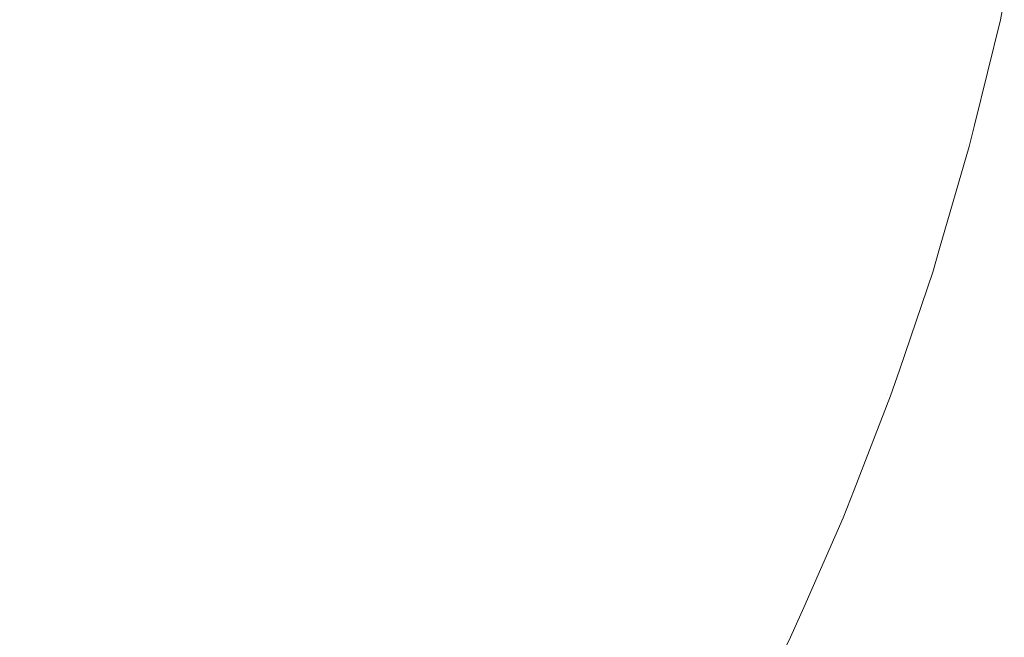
# Model space of a CAD drawing. Header units: centimetres. Extents: x -25.9 to 27.4, y -21.7 to -19.9.
# Tile 177 of 202: x 27.3774 to 27.4103, y -21.6023 to -21.5816. Entities that reach past the tile are written whole.
import ezdxf

# ---------------------------------------------------------------- set-up
doc = ezdxf.new("R2010")
doc.units = ezdxf.units.CM
doc.header["$LTSCALE"] = 2.54
doc.layers.add('Lucido design-1', color=7, linetype='Continuous')

# ---------------------------------------------------------------- blocks, each defined once
blk = doc.blocks.new('Gruppo-5-1')
at = {"color": 7, "linetype": 'Continuous', "lineweight": 9}
for points, invisible_edges in [([(27.394225, -21.578114, 875.666648), (27.393357, -21.581661, 875.666648), (27.391125, -21.581062, 875.663268), (27.391969, -21.577614, 875.663268)], 15), ([(27.392242, -21.577674, 876.379106), (27.391395, -21.581135, 876.379106), (27.393667, -21.581744, 876.375625), (27.394538, -21.578183, 876.375625)], 15), ([(27.38093, -21.578331, 876.39198), (27.380066, -21.581297, 876.39198), (27.382845, -21.582174, 876.38893), (27.383745, -21.579085, 876.38893)], 15), ([(27.383669, -21.579065, 875.65375), (27.382769, -21.58215, 875.65375), (27.38008, -21.581302, 875.650802), (27.380945, -21.578335, 875.650802)], 15), ([(27.396346, -21.578584, 875.670122), (27.395455, -21.582223, 875.670122), (27.393357, -21.581661, 875.666648), (27.394225, -21.578114, 875.666648)], 15), ([(27.394538, -21.578183, 876.375625), (27.393667, -21.581744, 876.375625), (27.395794, -21.582313, 876.372053), (27.396688, -21.57866, 876.372053)], 15), ([(27.398327, -21.579023, 875.673687), (27.397416, -21.582748, 875.673687), (27.395455, -21.582223, 875.670122), (27.396346, -21.578584, 875.670122)], 15), ([(27.396688, -21.57866, 876.372053), (27.395794, -21.582313, 876.372053), (27.397772, -21.582844, 876.368395), (27.398687, -21.579103, 876.368395)], 15), ([(27.386276, -21.579763, 875.656814), (27.385344, -21.582962, 875.656814), (27.382769, -21.58215, 875.65375), (27.383669, -21.579065, 875.65375)], 15), ([(27.400167, -21.579431, 875.677334), (27.399236, -21.583236, 875.677334), (27.397416, -21.582748, 875.673687), (27.398327, -21.579023, 875.673687)], 15), ([(27.383745, -21.579085, 876.38893), (27.382845, -21.582174, 876.38893), (27.385496, -21.58301, 876.385764), (27.38643, -21.579804, 876.385764)], 15), ([(27.398687, -21.579103, 876.368395), (27.397772, -21.582844, 876.368395), (27.399599, -21.583333, 876.364658), (27.400534, -21.579512, 876.364658)], 15), ([(27.401859, -21.579806, 875.68106), (27.40091, -21.583684, 875.68106), (27.399236, -21.583236, 875.677334), (27.400167, -21.579431, 875.677334)], 15), ([(27.400534, -21.579512, 876.364658), (27.399599, -21.583333, 876.364658), (27.401271, -21.583781, 876.360848), (27.402224, -21.579887, 876.360848)], 15), ([(27.388763, -21.58043, 875.659988), (27.3878, -21.583736, 875.659988), (27.385344, -21.582962, 875.656814), (27.386276, -21.579763, 875.656814)], 15), ([(27.38643, -21.579804, 876.385764), (27.385496, -21.58301, 876.385764), (27.388015, -21.583804, 876.382487), (27.388982, -21.580488, 876.382487)], 15), ([(27.403402, -21.580148, 875.684856), (27.402437, -21.584094, 875.684856), (27.40091, -21.583684, 875.68106), (27.401859, -21.579806, 875.68106)], 15), ([(27.402224, -21.579887, 876.360848), (27.401271, -21.583781, 876.360848), (27.402787, -21.584187, 876.356974), (27.403756, -21.580227, 876.356974)], 15), ([(27.377163, -21.580382, 876.394906), (27.376213, -21.583183, 876.394906), (27.379072, -21.584224, 876.39198), (27.380066, -21.581297, 876.39198)], 15), ([(27.404793, -21.580457, 875.688718), (27.403813, -21.584462, 875.688718), (27.402437, -21.584094, 875.684856), (27.403402, -21.580148, 875.684856)], 15), ([(27.403756, -21.580227, 876.356974), (27.402787, -21.584187, 876.356974), (27.404144, -21.584551, 876.35304), (27.405127, -21.580531, 876.35304)], 15), ([(27.38008, -21.581302, 875.650802), (27.379087, -21.584229, 875.650802), (27.376329, -21.583225, 875.647975), (27.377281, -21.58042, 875.647975)], 15), ([(27.391125, -21.581062, 875.663268), (27.390131, -21.584471, 875.663268), (27.3878, -21.583736, 875.659988), (27.388763, -21.58043, 875.659988)], 15), ([(27.388982, -21.580488, 876.382487), (27.388015, -21.583804, 876.382487), (27.390398, -21.584555, 876.379106), (27.391395, -21.581135, 876.379106)], 15), ([(27.406028, -21.580731, 875.692639), (27.405035, -21.58479, 875.692639), (27.403813, -21.584462, 875.688718), (27.404793, -21.580457, 875.688718)], 15), ([(27.405127, -21.580531, 876.35304), (27.404144, -21.584551, 876.35304), (27.40534, -21.584871, 876.349055), (27.406336, -21.580799, 876.349055)], 15), ([(27.407106, -21.580969, 875.696612), (27.406101, -21.585075, 875.696612), (27.405035, -21.58479, 875.692639), (27.406028, -21.580731, 875.692639)], 15), ([(27.406336, -21.580799, 876.349055), (27.40534, -21.584871, 876.349055), (27.406373, -21.585148, 876.345025), (27.407381, -21.58103, 876.345025)], 15), ([(27.408023, -21.581173, 875.70063), (27.407008, -21.585318, 875.70063), (27.406101, -21.585075, 875.696612), (27.407106, -21.580969, 875.696612)], 15), ([(27.407381, -21.58103, 876.345025), (27.406373, -21.585148, 876.345025), (27.407243, -21.585381, 876.340958), (27.40826, -21.581225, 876.340958)], 15), ([(27.410148, -21.581644, 875.721383), (27.410279, -21.580986, 875.721383), (27.410279, -21.580986, 876.321383), (27.410148, -21.581644, 876.321383)], 10), ([(27.380066, -21.581297, 876.39198), (27.379072, -21.584224, 876.39198), (27.381811, -21.58522, 876.38893), (27.382845, -21.582174, 876.38893)], 15), ([(27.382769, -21.58215, 875.65375), (27.381736, -21.585193, 875.65375), (27.379087, -21.584229, 875.650802), (27.38008, -21.581302, 875.650802)], 15), ([(27.393357, -21.581661, 875.666648), (27.392335, -21.585166, 875.666648), (27.390131, -21.584471, 875.663268), (27.391125, -21.581062, 875.663268)], 15), ([(27.391395, -21.581135, 876.379106), (27.390398, -21.584555, 876.379106), (27.392641, -21.585263, 876.375625), (27.393667, -21.581744, 876.375625)], 15), ([(27.408778, -21.58134, 875.704687), (27.407756, -21.585519, 875.704687), (27.407008, -21.585318, 875.70063), (27.408023, -21.581173, 875.70063)], 15), ([(27.40826, -21.581225, 876.340958), (27.407243, -21.585381, 876.340958), (27.407947, -21.58557, 876.336861), (27.408972, -21.581383, 876.336861)], 15), ([(27.409369, -21.581471, 875.708777), (27.408341, -21.585675, 875.708777), (27.407756, -21.585519, 875.704687), (27.408778, -21.58134, 875.704687)], 15), ([(27.395455, -21.582223, 875.670122), (27.394407, -21.585819, 875.670122), (27.392335, -21.585166, 875.666648), (27.393357, -21.581661, 875.666648)], 15), ([(27.408972, -21.581383, 876.336861), (27.407947, -21.58557, 876.336861), (27.408486, -21.585714, 876.33274), (27.409517, -21.581504, 876.33274)], 15), ([(27.409796, -21.581566, 875.712891), (27.408762, -21.585788, 875.712891), (27.408341, -21.585675, 875.708777), (27.409369, -21.581471, 875.708777)], 15), ([(27.409517, -21.581504, 876.33274), (27.408486, -21.585714, 876.33274), (27.408859, -21.585814, 876.328604), (27.409894, -21.581587, 876.328604)], 15), ([(27.410056, -21.581623, 875.717024), (27.40902, -21.585857, 875.717024), (27.408762, -21.585788, 875.712891), (27.409796, -21.581566, 875.712891)], 15), ([(27.409894, -21.581587, 876.328604), (27.408859, -21.585814, 876.328604), (27.409066, -21.58587, 876.324458), (27.410102, -21.581634, 876.324458)], 15), ([(27.40902, -21.585857, 875.717024), (27.410056, -21.581623, 875.717024), (27.410148, -21.581644, 875.721383), (27.409288, -21.585161, 875.721383)], 11), ([(27.409288, -21.585161, 876.321383), (27.410148, -21.581644, 876.321383), (27.410102, -21.581634, 876.324458), (27.409066, -21.58587, 876.324458)], 14), ([(27.410148, -21.581644, 876.321383), (27.409288, -21.585161, 876.321383), (27.409288, -21.585161, 875.721383), (27.410148, -21.581644, 875.721383)], 10), ([(27.393667, -21.581744, 876.375625), (27.392641, -21.585263, 876.375625), (27.394741, -21.585925, 876.372053), (27.395794, -21.582313, 876.372053)], 15), ([(27.385344, -21.582962, 875.656814), (27.384273, -21.586116, 875.656814), (27.381736, -21.585193, 875.65375), (27.382769, -21.58215, 875.65375)], 15), ([(27.382845, -21.582174, 876.38893), (27.381811, -21.58522, 876.38893), (27.384423, -21.586171, 876.385764), (27.385496, -21.58301, 876.385764)], 15), ([(27.397416, -21.582748, 875.673687), (27.396343, -21.58643, 875.673687), (27.394407, -21.585819, 875.670122), (27.395455, -21.582223, 875.670122)], 15), ([(27.395794, -21.582313, 876.372053), (27.394741, -21.585925, 876.372053), (27.396694, -21.58654, 876.368395), (27.397772, -21.582844, 876.368395)], 15), ([(27.3878, -21.583736, 875.659988), (27.386693, -21.586997, 875.659988), (27.384273, -21.586116, 875.656814), (27.385344, -21.582962, 875.656814)], 15), ([(27.385496, -21.58301, 876.385764), (27.384423, -21.586171, 876.385764), (27.386905, -21.587074, 876.382487), (27.388015, -21.583804, 876.382487)], 15), ([(27.399236, -21.583236, 875.677334), (27.398139, -21.586996, 875.677334), (27.396343, -21.58643, 875.673687), (27.397416, -21.582748, 875.673687)], 15), ([(27.397772, -21.582844, 876.368395), (27.396694, -21.58654, 876.368395), (27.398498, -21.587109, 876.364658), (27.399599, -21.583333, 876.364658)], 15), ([(27.376213, -21.583183, 876.394906), (27.375141, -21.585939, 876.394906), (27.377953, -21.587104, 876.39198), (27.379072, -21.584224, 876.39198)], 15), ([(27.379087, -21.584229, 875.650802), (27.377967, -21.587109, 875.650802), (27.375255, -21.585986, 875.647975), (27.376329, -21.583225, 875.647975)], 15), ([(27.40091, -21.583684, 875.68106), (27.399793, -21.587517, 875.68106), (27.398139, -21.586996, 875.677334), (27.399236, -21.583236, 875.677334)], 15), ([(27.399599, -21.583333, 876.364658), (27.398498, -21.587109, 876.364658), (27.400149, -21.58763, 876.360848), (27.401271, -21.583781, 876.360848)], 15), ([(27.390131, -21.584471, 875.663268), (27.38899, -21.587833, 875.663268), (27.386693, -21.586997, 875.659988), (27.3878, -21.583736, 875.659988)], 15), ([(27.388015, -21.583804, 876.382487), (27.386905, -21.587074, 876.382487), (27.389253, -21.587929, 876.379106), (27.390398, -21.584555, 876.379106)], 15), ([(27.402437, -21.584094, 875.684856), (27.4013, -21.587993, 875.684856), (27.399793, -21.587517, 875.68106), (27.40091, -21.583684, 875.68106)], 15), ([(27.401271, -21.583781, 876.360848), (27.400149, -21.58763, 876.360848), (27.401646, -21.588102, 876.356974), (27.402787, -21.584187, 876.356974)], 15), ([(27.379072, -21.584224, 876.39198), (27.377953, -21.587104, 876.39198), (27.380645, -21.588219, 876.38893), (27.381811, -21.58522, 876.38893)], 15), ([(27.381736, -21.585193, 875.65375), (27.380572, -21.588188, 875.65375), (27.377967, -21.587109, 875.650802), (27.379087, -21.584229, 875.650802)], 15), ([(27.403813, -21.584462, 875.688718), (27.402659, -21.588421, 875.688718), (27.4013, -21.587993, 875.684856), (27.402437, -21.584094, 875.684856)], 15), ([(27.402787, -21.584187, 876.356974), (27.401646, -21.588102, 876.356974), (27.402986, -21.588524, 876.35304), (27.404144, -21.584551, 876.35304)], 15), ([(27.392335, -21.585166, 875.666648), (27.391161, -21.588624, 875.666648), (27.38899, -21.587833, 875.663268), (27.390131, -21.584471, 875.663268)], 15), ([(27.390398, -21.584555, 876.379106), (27.389253, -21.587929, 876.379106), (27.391463, -21.588733, 876.375625), (27.392641, -21.585263, 876.375625)], 15), ([(27.405035, -21.58479, 875.692639), (27.403866, -21.588802, 875.692639), (27.402659, -21.588421, 875.688718), (27.403813, -21.584462, 875.688718)], 15), ([(27.404144, -21.584551, 876.35304), (27.402986, -21.588524, 876.35304), (27.404166, -21.588896, 876.349055), (27.40534, -21.584871, 876.349055)], 15), ([(27.406101, -21.585075, 875.696612), (27.404918, -21.589133, 875.696612), (27.403866, -21.588802, 875.692639), (27.405035, -21.58479, 875.692639)], 15), ([(27.40534, -21.584871, 876.349055), (27.404166, -21.588896, 876.349055), (27.405187, -21.589218, 876.345025), (27.406373, -21.585148, 876.345025)], 15), ([(27.384273, -21.586116, 875.656814), (27.383066, -21.589221, 875.656814), (27.380572, -21.588188, 875.65375), (27.381736, -21.585193, 875.65375)], 15), ([(27.381811, -21.58522, 876.38893), (27.380645, -21.588219, 876.38893), (27.383213, -21.589282, 876.385764), (27.384423, -21.586171, 876.385764)], 15), ([(27.394407, -21.585819, 875.670122), (27.393203, -21.589367, 875.670122), (27.391161, -21.588624, 875.666648), (27.392335, -21.585166, 875.666648)], 15), ([(27.392641, -21.585263, 876.375625), (27.391463, -21.588733, 876.375625), (27.393532, -21.589486, 876.372053), (27.394741, -21.585925, 876.372053)], 15), ([(27.407008, -21.585318, 875.70063), (27.405814, -21.589416, 875.70063), (27.404918, -21.589133, 875.696612), (27.406101, -21.585075, 875.696612)], 15), ([(27.406373, -21.585148, 876.345025), (27.405187, -21.589218, 876.345025), (27.406045, -21.589489, 876.340958), (27.407243, -21.585381, 876.340958)], 15), ([(27.409288, -21.585161, 875.721383), (27.409111, -21.585882, 875.721383), (27.40902, -21.585857, 875.717024)], 10), ([(27.409066, -21.58587, 876.324458), (27.409111, -21.585882, 876.321383), (27.409288, -21.585161, 876.321383)], 9), ([(27.409111, -21.585882, 875.721383), (27.409288, -21.585161, 875.721383), (27.409288, -21.585161, 876.321383), (27.409111, -21.585882, 876.321383)], 10), ([(27.407756, -21.585519, 875.704687), (27.406552, -21.589648, 875.704687), (27.405814, -21.589416, 875.70063), (27.407008, -21.585318, 875.70063)], 15), ([(27.407243, -21.585381, 876.340958), (27.406045, -21.589489, 876.340958), (27.406741, -21.589708, 876.336861), (27.407947, -21.58557, 876.336861)], 15), ([(27.408341, -21.585675, 875.708777), (27.40713, -21.589831, 875.708777), (27.406552, -21.589648, 875.704687), (27.407756, -21.585519, 875.704687)], 15), ([(27.407947, -21.58557, 876.336861), (27.406741, -21.589708, 876.336861), (27.407273, -21.589876, 876.33274), (27.408486, -21.585714, 876.33274)], 15), ([(27.375141, -21.585939, 876.394906), (27.37395, -21.588646, 876.394906), (27.376708, -21.589932, 876.39198), (27.377953, -21.587104, 876.39198)], 15), ([(27.396343, -21.58643, 875.673687), (27.39511, -21.590061, 875.673687), (27.393203, -21.589367, 875.670122), (27.394407, -21.585819, 875.670122)], 15), ([(27.394741, -21.585925, 876.372053), (27.393532, -21.589486, 876.372053), (27.395457, -21.590187, 876.368395), (27.396694, -21.58654, 876.368395)], 15), ([(27.408762, -21.585788, 875.712891), (27.407546, -21.589962, 875.712891), (27.40713, -21.589831, 875.708777), (27.408341, -21.585675, 875.708777)], 15), ([(27.408486, -21.585714, 876.33274), (27.407273, -21.589876, 876.33274), (27.407642, -21.589992, 876.328604), (27.408859, -21.585814, 876.328604)], 15), ([(27.40902, -21.585857, 875.717024), (27.4078, -21.590042, 875.717024), (27.407546, -21.589962, 875.712891), (27.408762, -21.585788, 875.712891)], 15), ([(27.408859, -21.585814, 876.328604), (27.407642, -21.589992, 876.328604), (27.407845, -21.590056, 876.324458), (27.409066, -21.58587, 876.324458)], 15), ([(27.4078, -21.590042, 875.717024), (27.40902, -21.585857, 875.717024), (27.409111, -21.585882, 875.721383), (27.40812, -21.589283, 875.721383)], 11), ([(27.40812, -21.589283, 876.321383), (27.409111, -21.585882, 876.321383), (27.409066, -21.58587, 876.324458), (27.407845, -21.590056, 876.324458)], 14), ([(27.409111, -21.585882, 876.321383), (27.40812, -21.589283, 876.321383), (27.40812, -21.589283, 875.721383), (27.409111, -21.585882, 875.721383)], 10), ([(27.377967, -21.587109, 875.650802), (27.376722, -21.589938, 875.650802), (27.374062, -21.588698, 875.647975), (27.375255, -21.585986, 875.647975)], 15), ([(27.386693, -21.586997, 875.659988), (27.385444, -21.590207, 875.659988), (27.383066, -21.589221, 875.656814), (27.384273, -21.586116, 875.656814)], 15), ([(27.384423, -21.586171, 876.385764), (27.383213, -21.589282, 876.385764), (27.385653, -21.590293, 876.382487), (27.386905, -21.587074, 876.382487)], 15), ([(27.398139, -21.586996, 875.677334), (27.39688, -21.590705, 875.677334), (27.39511, -21.590061, 875.673687), (27.396343, -21.58643, 875.673687)], 15), ([(27.396694, -21.58654, 876.368395), (27.395457, -21.590187, 876.368395), (27.397234, -21.590834, 876.364658), (27.398498, -21.587109, 876.364658)], 15), ([(27.377953, -21.587104, 876.39198), (27.376708, -21.589932, 876.39198), (27.379349, -21.591163, 876.38893), (27.380645, -21.588219, 876.38893)], 15), ([(27.380572, -21.588188, 875.65375), (27.379277, -21.59113, 875.65375), (27.376722, -21.589938, 875.650802), (27.377967, -21.587109, 875.650802)], 15), ([(27.38899, -21.587833, 875.663268), (27.387703, -21.591142, 875.663268), (27.385444, -21.590207, 875.659988), (27.386693, -21.586997, 875.659988)], 15), ([(27.386905, -21.587074, 876.382487), (27.385653, -21.590293, 876.382487), (27.387962, -21.591249, 876.379106), (27.389253, -21.587929, 876.379106)], 15), ([(27.399793, -21.587517, 875.68106), (27.39851, -21.591298, 875.68106), (27.39688, -21.590705, 875.677334), (27.398139, -21.586996, 875.677334)], 15), ([(27.398498, -21.587109, 876.364658), (27.397234, -21.590834, 876.364658), (27.398861, -21.591426, 876.360848), (27.400149, -21.58763, 876.360848)], 15), ([(27.4013, -21.587993, 875.684856), (27.399995, -21.591839, 875.684856), (27.39851, -21.591298, 875.68106), (27.399793, -21.587517, 875.68106)], 15), ([(27.391161, -21.588624, 875.666648), (27.389838, -21.592027, 875.666648), (27.387703, -21.591142, 875.663268), (27.38899, -21.587833, 875.663268)], 15), ([(27.389253, -21.587929, 876.379106), (27.387962, -21.591249, 876.379106), (27.390135, -21.59215, 876.375625), (27.391463, -21.588733, 876.375625)], 15), ([(27.400149, -21.58763, 876.360848), (27.398861, -21.591426, 876.360848), (27.400335, -21.591963, 876.356974), (27.401646, -21.588102, 876.356974)], 15), ([(27.383066, -21.589221, 875.656814), (27.381724, -21.592271, 875.656814), (27.379277, -21.59113, 875.65375), (27.380572, -21.588188, 875.65375)], 15), ([(27.380645, -21.588219, 876.38893), (27.379349, -21.591163, 876.38893), (27.381868, -21.592338, 876.385764), (27.383213, -21.589282, 876.385764)], 15), ([(27.402659, -21.588421, 875.688718), (27.401333, -21.592326, 875.688718), (27.399995, -21.591839, 875.684856), (27.4013, -21.587993, 875.684856)], 15), ([(27.401646, -21.588102, 876.356974), (27.400335, -21.591963, 876.356974), (27.401655, -21.592443, 876.35304), (27.402986, -21.588524, 876.35304)], 15), ([(27.403866, -21.588802, 875.692639), (27.402522, -21.592759, 875.692639), (27.401333, -21.592326, 875.688718), (27.402659, -21.588421, 875.688718)], 15), ([(27.402986, -21.588524, 876.35304), (27.401655, -21.592443, 876.35304), (27.402819, -21.592866, 876.349055), (27.404166, -21.588896, 876.349055)], 15), ([(27.393203, -21.589367, 875.670122), (27.391845, -21.592858, 875.670122), (27.389838, -21.592027, 875.666648), (27.391161, -21.588624, 875.666648)], 15), ([(27.391463, -21.588733, 876.375625), (27.390135, -21.59215, 876.375625), (27.392169, -21.592992, 876.372053), (27.393532, -21.589486, 876.372053)], 15), ([(27.404918, -21.589133, 875.696612), (27.403559, -21.593136, 875.696612), (27.402522, -21.592759, 875.692639), (27.403866, -21.588802, 875.692639)], 15), ([(27.404166, -21.588896, 876.349055), (27.402819, -21.592866, 876.349055), (27.403824, -21.593232, 876.345025), (27.405187, -21.589218, 876.345025)], 15), ([(27.385444, -21.590207, 875.659988), (27.384057, -21.593359, 875.659988), (27.381724, -21.592271, 875.656814), (27.383066, -21.589221, 875.656814)], 15), ([(27.405814, -21.589416, 875.70063), (27.404442, -21.593457, 875.70063), (27.403559, -21.593136, 875.696612), (27.404918, -21.589133, 875.696612)], 15), ([(27.405187, -21.589218, 876.345025), (27.403824, -21.593232, 876.345025), (27.40467, -21.59354, 876.340958), (27.406045, -21.589489, 876.340958)], 15), ([(27.383213, -21.589282, 876.385764), (27.381868, -21.592338, 876.385764), (27.384262, -21.593454, 876.382487), (27.385653, -21.590293, 876.382487)], 15), ([(27.39511, -21.590061, 875.673687), (27.393721, -21.593635, 875.673687), (27.391845, -21.592858, 875.670122), (27.393203, -21.589367, 875.670122)], 15), ([(27.393532, -21.589486, 876.372053), (27.392169, -21.592992, 876.372053), (27.394061, -21.593776, 876.368395), (27.395457, -21.590187, 876.368395)], 15), ([(27.406552, -21.589648, 875.704687), (27.405169, -21.593722, 875.704687), (27.404442, -21.593457, 875.70063), (27.405814, -21.589416, 875.70063)], 15), ([(27.406045, -21.589489, 876.340958), (27.40467, -21.59354, 876.340958), (27.405356, -21.59379, 876.336861), (27.406741, -21.589708, 876.336861)], 15), ([(27.40812, -21.589283, 875.721383), (27.40789, -21.590071, 875.721383), (27.4078, -21.590042, 875.717024)], 10), ([(27.407845, -21.590056, 876.324458), (27.40789, -21.590071, 876.321383), (27.40812, -21.589283, 876.321383)], 9), ([(27.40789, -21.590071, 875.721383), (27.40812, -21.589283, 875.721383), (27.40812, -21.589283, 876.321383), (27.40789, -21.590071, 876.321383)], 10), ([(27.40713, -21.589831, 875.708777), (27.405738, -21.593929, 875.708777), (27.405169, -21.593722, 875.704687), (27.406552, -21.589648, 875.704687)], 15), ([(27.406741, -21.589708, 876.336861), (27.405356, -21.59379, 876.336861), (27.40588, -21.593981, 876.33274), (27.407273, -21.589876, 876.33274)], 15), ([(27.407546, -21.589962, 875.712891), (27.406149, -21.594078, 875.712891), (27.405738, -21.593929, 875.708777), (27.40713, -21.589831, 875.708777)], 15), ([(27.407273, -21.589876, 876.33274), (27.40588, -21.593981, 876.33274), (27.406243, -21.594113, 876.328604), (27.407642, -21.589992, 876.328604)], 15), ([(27.376708, -21.589932, 876.39198), (27.375341, -21.592703, 876.39198), (27.377926, -21.594049, 876.38893), (27.379349, -21.591163, 876.38893)], 15), ([(27.379277, -21.59113, 875.65375), (27.377856, -21.594012, 875.65375), (27.375355, -21.59271, 875.650802), (27.376722, -21.589938, 875.650802)], 15), ([(27.387703, -21.591142, 875.663268), (27.386273, -21.594392, 875.663268), (27.384057, -21.593359, 875.659988), (27.385444, -21.590207, 875.659988)], 15), ([(27.39688, -21.590705, 875.677334), (27.395461, -21.594356, 875.677334), (27.393721, -21.593635, 875.673687), (27.39511, -21.590061, 875.673687)], 15), ([(27.395457, -21.590187, 876.368395), (27.394061, -21.593776, 876.368395), (27.395808, -21.5945, 876.364658), (27.397234, -21.590834, 876.364658)], 15), ([(27.4078, -21.590042, 875.717024), (27.406399, -21.594169, 875.717024), (27.406149, -21.594078, 875.712891), (27.407546, -21.589962, 875.712891)], 15), ([(27.407642, -21.589992, 876.328604), (27.406243, -21.594113, 876.328604), (27.406444, -21.594186, 876.324458), (27.407845, -21.590056, 876.324458)], 15), ([(27.406399, -21.594169, 875.717024), (27.4078, -21.590042, 875.717024), (27.40789, -21.590071, 875.721383), (27.406779, -21.593345, 875.721383)], 11), ([(27.406779, -21.593345, 876.321383), (27.40789, -21.590071, 876.321383), (27.407845, -21.590056, 876.324458), (27.406444, -21.594186, 876.324458)], 14), ([(27.40789, -21.590071, 876.321383), (27.406779, -21.593345, 876.321383), (27.406779, -21.593345, 875.721383), (27.40789, -21.590071, 875.721383)], 10), ([(27.385653, -21.590293, 876.382487), (27.384262, -21.593454, 876.382487), (27.386527, -21.59451, 876.379106), (27.387962, -21.591249, 876.379106)], 15), ([(27.39851, -21.591298, 875.68106), (27.397063, -21.595019, 875.68106), (27.395461, -21.594356, 875.677334), (27.39688, -21.590705, 875.677334)], 15), ([(27.397234, -21.590834, 876.364658), (27.395808, -21.5945, 876.364658), (27.397408, -21.595162, 876.360848), (27.398861, -21.591426, 876.360848)], 15), ([(27.381724, -21.592271, 875.656814), (27.38025, -21.595259, 875.656814), (27.377856, -21.594012, 875.65375), (27.379277, -21.59113, 875.65375)], 15), ([(27.379349, -21.591163, 876.38893), (27.377926, -21.594049, 876.38893), (27.380392, -21.595332, 876.385764), (27.381868, -21.592338, 876.385764)], 15), ([(27.389838, -21.592027, 875.666648), (27.388367, -21.595369, 875.666648), (27.386273, -21.594392, 875.663268), (27.387703, -21.591142, 875.663268)], 15), ([(27.387962, -21.591249, 876.379106), (27.386527, -21.59451, 876.379106), (27.388658, -21.595504, 876.375625), (27.390135, -21.59215, 876.375625)], 15), ([(27.399995, -21.591839, 875.684856), (27.398523, -21.595624, 875.684856), (27.397063, -21.595019, 875.68106), (27.39851, -21.591298, 875.68106)], 15), ([(27.398861, -21.591426, 876.360848), (27.397408, -21.595162, 876.360848), (27.398858, -21.595763, 876.356974), (27.400335, -21.591963, 876.356974)], 15), ([(27.401333, -21.592326, 875.688718), (27.399839, -21.596169, 875.688718), (27.398523, -21.595624, 875.684856), (27.399995, -21.591839, 875.684856)], 15), ([(27.391845, -21.592858, 875.670122), (27.390336, -21.596287, 875.670122), (27.388367, -21.595369, 875.666648), (27.389838, -21.592027, 875.666648)], 15), ([(27.390135, -21.59215, 876.375625), (27.388658, -21.595504, 876.375625), (27.390654, -21.596435, 876.372053), (27.392169, -21.592992, 876.372053)], 15), ([(27.400335, -21.591963, 876.356974), (27.398858, -21.595763, 876.356974), (27.400155, -21.5963, 876.35304), (27.401655, -21.592443, 876.35304)], 15), ([(27.384057, -21.593359, 875.659988), (27.382534, -21.596448, 875.659988), (27.38025, -21.595259, 875.656814), (27.381724, -21.592271, 875.656814)], 15), ([(27.381868, -21.592338, 876.385764), (27.380392, -21.595332, 876.385764), (27.382735, -21.596552, 876.382487), (27.384262, -21.593454, 876.382487)], 15), ([(27.402522, -21.592759, 875.692639), (27.401008, -21.596653, 875.692639), (27.399839, -21.596169, 875.688718), (27.401333, -21.592326, 875.688718)], 15), ([(27.401655, -21.592443, 876.35304), (27.400155, -21.5963, 876.35304), (27.401299, -21.596774, 876.349055), (27.402819, -21.592866, 876.349055)], 15), ([(27.375341, -21.592703, 876.39198), (27.373855, -21.595412, 876.39198), (27.376379, -21.596869, 876.38893), (27.377926, -21.594049, 876.38893)], 15), ([(27.377856, -21.594012, 875.65375), (27.37631, -21.59683, 875.65375), (27.373868, -21.59542, 875.650802), (27.375355, -21.59271, 875.650802)], 15), ([(27.393721, -21.593635, 875.673687), (27.392176, -21.597145, 875.673687), (27.390336, -21.596287, 875.670122), (27.391845, -21.592858, 875.670122)], 15), ([(27.403559, -21.593136, 875.696612), (27.402027, -21.597076, 875.696612), (27.401008, -21.596653, 875.692639), (27.402522, -21.592759, 875.692639)], 15), ([(27.392169, -21.592992, 876.372053), (27.390654, -21.596435, 876.372053), (27.39251, -21.597301, 876.368395), (27.394061, -21.593776, 876.368395)], 15), ([(27.402819, -21.592866, 876.349055), (27.401299, -21.596774, 876.349055), (27.402288, -21.597183, 876.345025), (27.403824, -21.593232, 876.345025)], 15), ([(27.404442, -21.593457, 875.70063), (27.402895, -21.597435, 875.70063), (27.402027, -21.597076, 875.696612), (27.403559, -21.593136, 875.696612)], 15), ([(27.386273, -21.594392, 875.663268), (27.384703, -21.597577, 875.663268), (27.382534, -21.596448, 875.659988), (27.384057, -21.593359, 875.659988)], 15), ([(27.384262, -21.593454, 876.382487), (27.382735, -21.596552, 876.382487), (27.384951, -21.597706, 876.379106), (27.386527, -21.59451, 876.379106)], 15), ([(27.403824, -21.593232, 876.345025), (27.402288, -21.597183, 876.345025), (27.403119, -21.597528, 876.340958), (27.40467, -21.59354, 876.340958)], 15), ([(27.405169, -21.593722, 875.704687), (27.40361, -21.597731, 875.704687), (27.402895, -21.597435, 875.70063), (27.404442, -21.593457, 875.70063)], 15), ([(27.406779, -21.593345, 875.721383), (27.406488, -21.594202, 875.721383), (27.406399, -21.594169, 875.717024)], 10), ([(27.406444, -21.594186, 876.324458), (27.406488, -21.594202, 876.321383), (27.406779, -21.593345, 876.321383)], 9), ([(27.406488, -21.594202, 875.721383), (27.406779, -21.593345, 875.721383), (27.406779, -21.593345, 876.321383), (27.406488, -21.594202, 876.321383)], 10), ([(27.395461, -21.594356, 875.677334), (27.393883, -21.597941, 875.677334), (27.392176, -21.597145, 875.673687), (27.393721, -21.593635, 875.673687)], 15), ([(27.394061, -21.593776, 876.368395), (27.39251, -21.597301, 876.368395), (27.394224, -21.5981, 876.364658), (27.395808, -21.5945, 876.364658)], 15), ([(27.40467, -21.59354, 876.340958), (27.403119, -21.597528, 876.340958), (27.403793, -21.597807, 876.336861), (27.405356, -21.59379, 876.336861)], 15), ([(27.405738, -21.593929, 875.708777), (27.40417, -21.597963, 875.708777), (27.40361, -21.597731, 875.704687), (27.405169, -21.593722, 875.704687)], 15), ([(27.405356, -21.59379, 876.336861), (27.403793, -21.597807, 876.336861), (27.404309, -21.598021, 876.33274), (27.40588, -21.593981, 876.33274)], 15), ([(27.38025, -21.595259, 875.656814), (27.378648, -21.59818, 875.656814), (27.37631, -21.59683, 875.65375), (27.377856, -21.594012, 875.65375)], 15), ([(27.377926, -21.594049, 876.38893), (27.376379, -21.596869, 876.38893), (27.378786, -21.598259, 876.385764), (27.380392, -21.595332, 876.385764)], 15), ([(27.406149, -21.594078, 875.712891), (27.404573, -21.59813, 875.712891), (27.40417, -21.597963, 875.708777), (27.405738, -21.593929, 875.708777)], 15), ([(27.40588, -21.593981, 876.33274), (27.404309, -21.598021, 876.33274), (27.404666, -21.598168, 876.328604), (27.406243, -21.594113, 876.328604)], 15), ([(27.406399, -21.594169, 875.717024), (27.404819, -21.598232, 875.717024), (27.404573, -21.59813, 875.712891), (27.406149, -21.594078, 875.712891)], 15), ([(27.406243, -21.594113, 876.328604), (27.404666, -21.598168, 876.328604), (27.404863, -21.59825, 876.324458), (27.406444, -21.594186, 876.324458)], 15), ([(27.404819, -21.598232, 875.717024), (27.406399, -21.594169, 875.717024), (27.406488, -21.594202, 875.721383), (27.405268, -21.59734, 875.721383)], 11), ([(27.388367, -21.595369, 875.666648), (27.386753, -21.598644, 875.666648), (27.384703, -21.597577, 875.663268), (27.386273, -21.594392, 875.663268)], 15), ([(27.397063, -21.595019, 875.68106), (27.395455, -21.598674, 875.68106), (27.393883, -21.597941, 875.677334), (27.395461, -21.594356, 875.677334)], 15), ([(27.395808, -21.5945, 876.364658), (27.394224, -21.5981, 876.364658), (27.395793, -21.598831, 876.360848), (27.397408, -21.595162, 876.360848)], 15), ([(27.405268, -21.59734, 876.321383), (27.406488, -21.594202, 876.321383), (27.406444, -21.594186, 876.324458), (27.404863, -21.59825, 876.324458)], 14), ([(27.406488, -21.594202, 876.321383), (27.405268, -21.59734, 876.321383), (27.405268, -21.59734, 875.721383), (27.406488, -21.594202, 875.721383)], 10), ([(27.386527, -21.59451, 876.379106), (27.384951, -21.597706, 876.379106), (27.387037, -21.598792, 876.375625), (27.388658, -21.595504, 876.375625)], 15), ([(27.398523, -21.595624, 875.684856), (27.396887, -21.599342, 875.684856), (27.395455, -21.598674, 875.68106), (27.397063, -21.595019, 875.68106)], 15), ([(27.397408, -21.595162, 876.360848), (27.395793, -21.598831, 876.360848), (27.397215, -21.599495, 876.356974), (27.398858, -21.595763, 876.356974)], 15), ([(27.382534, -21.596448, 875.659988), (27.380878, -21.599467, 875.659988), (27.378648, -21.59818, 875.656814), (27.38025, -21.595259, 875.656814)], 15), ([(27.380392, -21.595332, 876.385764), (27.378786, -21.598259, 876.385764), (27.381073, -21.59958, 876.382487), (27.382735, -21.596552, 876.382487)], 15), ([(27.390336, -21.596287, 875.670122), (27.388679, -21.599647, 875.670122), (27.386753, -21.598644, 875.666648), (27.388367, -21.595369, 875.666648)], 15), ([(27.388658, -21.595504, 876.375625), (27.387037, -21.598792, 876.375625), (27.38899, -21.599809, 876.372053), (27.390654, -21.596435, 876.372053)], 15), ([(27.399839, -21.596169, 875.688718), (27.398178, -21.599944, 875.688718), (27.396887, -21.599342, 875.684856), (27.398523, -21.595624, 875.684856)], 15), ([(27.398858, -21.595763, 876.356974), (27.397215, -21.599495, 876.356974), (27.398488, -21.600088, 876.35304), (27.400155, -21.5963, 876.35304)], 15), ([(27.384703, -21.597577, 875.663268), (27.382995, -21.600689, 875.663268), (27.380878, -21.599467, 875.659988), (27.382534, -21.596448, 875.659988)], 15), ([(27.392176, -21.597145, 875.673687), (27.39048, -21.600584, 875.673687), (27.388679, -21.599647, 875.670122), (27.390336, -21.596287, 875.670122)], 15), ([(27.390654, -21.596435, 876.372053), (27.38899, -21.599809, 876.372053), (27.390807, -21.600754, 876.368395), (27.39251, -21.597301, 876.368395)], 15), ([(27.401008, -21.596653, 875.692639), (27.399325, -21.600478, 875.692639), (27.398178, -21.599944, 875.688718), (27.399839, -21.596169, 875.688718)], 15), ([(27.400155, -21.5963, 876.35304), (27.398488, -21.600088, 876.35304), (27.399611, -21.600612, 876.349055), (27.401299, -21.596774, 876.349055)], 15), ([(27.382735, -21.596552, 876.382487), (27.381073, -21.59958, 876.382487), (27.383237, -21.600829, 876.379106), (27.384951, -21.597706, 876.379106)], 15), ([(27.402027, -21.597076, 875.696612), (27.400325, -21.600945, 875.696612), (27.399325, -21.600478, 875.692639), (27.401008, -21.596653, 875.692639)], 15), ([(27.401299, -21.596774, 876.349055), (27.399611, -21.600612, 876.349055), (27.40058, -21.601064, 876.345025), (27.402288, -21.597183, 876.345025)], 15), ([(27.378648, -21.59818, 875.656814), (27.37692, -21.601028, 875.656814), (27.374643, -21.599577, 875.65375), (27.37631, -21.59683, 875.65375)], 15), ([(27.376379, -21.596869, 876.38893), (27.374709, -21.59962, 876.38893), (27.377054, -21.601113, 876.385764), (27.378786, -21.598259, 876.385764)], 15), ([(27.402895, -21.597435, 875.70063), (27.401176, -21.601342, 875.70063), (27.400325, -21.600945, 875.696612), (27.402027, -21.597076, 875.696612)], 15), ([(27.393883, -21.597941, 875.677334), (27.392151, -21.601454, 875.677334), (27.39048, -21.600584, 875.673687), (27.392176, -21.597145, 875.673687)], 15), ([(27.39251, -21.597301, 876.368395), (27.390807, -21.600754, 876.368395), (27.392484, -21.601627, 876.364658), (27.394224, -21.5981, 876.364658)], 15), ([(27.402288, -21.597183, 876.345025), (27.40058, -21.601064, 876.345025), (27.401396, -21.601444, 876.340958), (27.403119, -21.597528, 876.340958)], 15), ([(27.40361, -21.597731, 875.704687), (27.401877, -21.601669, 875.704687), (27.401176, -21.601342, 875.70063), (27.402895, -21.597435, 875.70063)], 15), ([(27.405268, -21.59734, 875.721383), (27.404907, -21.598268, 875.721383), (27.404819, -21.598232, 875.717024)], 10), ([(27.404863, -21.59825, 876.324458), (27.404907, -21.598268, 876.321383), (27.405268, -21.59734, 876.321383)], 9), ([(27.404907, -21.598268, 875.721383), (27.405268, -21.59734, 875.721383), (27.405268, -21.59734, 876.321383), (27.404907, -21.598268, 876.321383)], 10), ([(27.386753, -21.598644, 875.666648), (27.384996, -21.601845, 875.666648), (27.382995, -21.600689, 875.663268), (27.384703, -21.597577, 875.663268)], 15), ([(27.384951, -21.597706, 876.379106), (27.383237, -21.600829, 876.379106), (27.385274, -21.602005, 876.375625), (27.387037, -21.598792, 876.375625)], 15), ([(27.403119, -21.597528, 876.340958), (27.401396, -21.601444, 876.340958), (27.402057, -21.601753, 876.336861), (27.403793, -21.597807, 876.336861)], 15), ([(27.40417, -21.597963, 875.708777), (27.402427, -21.601925, 875.708777), (27.401877, -21.601669, 875.704687), (27.40361, -21.597731, 875.704687)], 15), ([(27.395455, -21.598674, 875.68106), (27.393689, -21.602254, 875.68106), (27.392151, -21.601454, 875.677334), (27.393883, -21.597941, 875.677334)], 15), ([(27.394224, -21.5981, 876.364658), (27.392484, -21.601627, 876.364658), (27.39402, -21.602427, 876.360848), (27.395793, -21.598831, 876.360848)], 15), ([(27.403793, -21.597807, 876.336861), (27.402057, -21.601753, 876.336861), (27.402563, -21.601988, 876.33274), (27.404309, -21.598021, 876.33274)], 15), ([(27.404573, -21.59813, 875.712891), (27.402822, -21.602109, 875.712891), (27.402427, -21.601925, 875.708777), (27.40417, -21.597963, 875.708777)], 15), ([(27.404309, -21.598021, 876.33274), (27.402563, -21.601988, 876.33274), (27.402913, -21.602152, 876.328604), (27.404666, -21.598168, 876.328604)], 15), ([(27.380878, -21.599467, 875.659988), (27.379091, -21.602411, 875.659988), (27.37692, -21.601028, 875.656814), (27.378648, -21.59818, 875.656814)], 15), ([(27.378786, -21.598259, 876.385764), (27.377054, -21.601113, 876.385764), (27.379282, -21.602533, 876.382487), (27.381073, -21.59958, 876.382487)], 15), ([(27.404819, -21.598232, 875.717024), (27.403063, -21.602222, 875.717024), (27.402822, -21.602109, 875.712891), (27.404573, -21.59813, 875.712891)], 15), ([(27.404666, -21.598168, 876.328604), (27.402913, -21.602152, 876.328604), (27.403107, -21.602242, 876.324458), (27.404863, -21.59825, 876.324458)], 15), ([(27.403063, -21.602222, 875.717024), (27.404819, -21.598232, 875.717024), (27.404907, -21.598268, 875.721383), (27.40359, -21.601261, 875.721383)], 11), ([(27.40359, -21.601261, 876.321383), (27.404907, -21.598268, 876.321383), (27.404863, -21.59825, 876.324458), (27.403107, -21.602242, 876.324458)], 14), ([(27.404907, -21.598268, 876.321383), (27.40359, -21.601261, 876.321383), (27.40359, -21.601261, 875.721383), (27.404907, -21.598268, 875.721383)], 10), ([(27.388679, -21.599647, 875.670122), (27.386878, -21.602931, 875.670122), (27.384996, -21.601845, 875.666648), (27.386753, -21.598644, 875.666648)], 15), ([(27.396887, -21.599342, 875.684856), (27.395091, -21.602984, 875.684856), (27.393689, -21.602254, 875.68106), (27.395455, -21.598674, 875.68106)], 15), ([(27.387037, -21.598792, 876.375625), (27.385274, -21.602005, 876.375625), (27.387181, -21.603106, 876.372053), (27.38899, -21.599809, 876.372053)], 15), ([(27.395793, -21.598831, 876.360848), (27.39402, -21.602427, 876.360848), (27.395412, -21.603151, 876.356974), (27.397215, -21.599495, 876.356974)], 15), ([(27.398178, -21.599944, 875.688718), (27.396354, -21.603642, 875.688718), (27.395091, -21.602984, 875.684856), (27.396887, -21.599342, 875.684856)], 15), ([(27.382995, -21.600689, 875.663268), (27.381153, -21.603725, 875.663268), (27.379091, -21.602411, 875.659988), (27.380878, -21.599467, 875.659988)], 15), ([(27.381073, -21.59958, 876.382487), (27.379282, -21.602533, 876.382487), (27.381389, -21.603875, 876.379106), (27.383237, -21.600829, 876.379106)], 15), ([(27.39048, -21.600584, 875.673687), (27.388636, -21.603946, 875.673687), (27.386878, -21.602931, 875.670122), (27.388679, -21.599647, 875.670122)], 15), ([(27.397215, -21.599495, 876.356974), (27.395412, -21.603151, 876.356974), (27.396658, -21.6038, 876.35304), (27.398488, -21.600088, 876.35304)], 15), ([(27.38899, -21.599809, 876.372053), (27.387181, -21.603106, 876.372053), (27.388955, -21.60413, 876.368395), (27.390807, -21.600754, 876.368395)], 15), ([(27.399325, -21.600478, 875.692639), (27.397476, -21.604226, 875.692639), (27.396354, -21.603642, 875.688718), (27.398178, -21.599944, 875.688718)], 15), ([(27.398488, -21.600088, 876.35304), (27.396658, -21.6038, 876.35304), (27.397756, -21.604372, 876.349055), (27.399611, -21.600612, 876.349055)], 15), ([(27.384996, -21.601845, 875.666648), (27.383102, -21.604966, 875.666648), (27.381153, -21.603725, 875.663268), (27.382995, -21.600689, 875.663268)], 15), ([(27.392151, -21.601454, 875.677334), (27.390267, -21.604888, 875.677334), (27.388636, -21.603946, 875.673687), (27.39048, -21.600584, 875.673687)], 15), ([(27.400325, -21.600945, 875.696612), (27.398455, -21.604736, 875.696612), (27.397476, -21.604226, 875.692639), (27.399325, -21.600478, 875.692639)], 15), ([(27.399611, -21.600612, 876.349055), (27.397756, -21.604372, 876.349055), (27.398705, -21.604866, 876.345025), (27.40058, -21.601064, 876.345025)], 15), ([(27.379091, -21.602411, 875.659988), (27.377178, -21.605275, 875.659988), (27.375069, -21.603798, 875.656814), (27.37692, -21.601028, 875.656814)], 15), ([(27.383237, -21.600829, 876.379106), (27.381389, -21.603875, 876.379106), (27.383373, -21.605139, 876.375625), (27.385274, -21.602005, 876.375625)], 15), ([(27.390807, -21.600754, 876.368395), (27.388955, -21.60413, 876.368395), (27.390592, -21.605076, 876.364658), (27.392484, -21.601627, 876.364658)], 15), ([(27.401176, -21.601342, 875.70063), (27.399289, -21.60517, 875.70063), (27.398455, -21.604736, 875.696612), (27.400325, -21.600945, 875.696612)], 15), ([(27.40058, -21.601064, 876.345025), (27.398705, -21.604866, 876.345025), (27.399504, -21.605282, 876.340958), (27.401396, -21.601444, 876.340958)], 15), ([(27.377054, -21.601113, 876.385764), (27.375199, -21.603889, 876.385764), (27.377363, -21.605404, 876.382487), (27.379282, -21.602533, 876.382487)], 15), ([(27.401877, -21.601669, 875.704687), (27.399975, -21.605527, 875.704687), (27.399289, -21.60517, 875.70063), (27.401176, -21.601342, 875.70063)], 15), ([(27.40359, -21.601261, 875.721383), (27.40315, -21.602262, 875.721383), (27.403063, -21.602222, 875.717024)], 10), ([(27.403107, -21.602242, 876.324458), (27.40315, -21.602262, 876.321383), (27.40359, -21.601261, 876.321383)], 9), ([(27.40315, -21.602262, 875.721383), (27.40359, -21.601261, 875.721383), (27.40359, -21.601261, 876.321383), (27.40315, -21.602262, 876.321383)], 10), ([(27.393689, -21.602254, 875.68106), (27.391768, -21.605755, 875.68106), (27.390267, -21.604888, 875.677334), (27.392151, -21.601454, 875.677334)], 15), ([(27.392484, -21.601627, 876.364658), (27.390592, -21.605076, 876.364658), (27.392092, -21.605942, 876.360848), (27.39402, -21.602427, 876.360848)], 15), ([(27.401396, -21.601444, 876.340958), (27.399504, -21.605282, 876.340958), (27.400151, -21.605618, 876.336861), (27.402057, -21.601753, 876.336861)], 15), ([(27.402427, -21.601925, 875.708777), (27.400512, -21.605806, 875.708777), (27.399975, -21.605527, 875.704687), (27.401877, -21.601669, 875.704687)], 15), ([(27.386878, -21.602931, 875.670122), (27.384934, -21.606134, 875.670122), (27.383102, -21.604966, 875.666648), (27.384996, -21.601845, 875.666648)], 15), ([(27.385274, -21.602005, 876.375625), (27.383373, -21.605139, 876.375625), (27.38523, -21.606322, 876.372053), (27.387181, -21.603106, 876.372053)], 15), ([(27.402057, -21.601753, 876.336861), (27.400151, -21.605618, 876.336861), (27.400646, -21.605876, 876.33274), (27.402563, -21.601988, 876.33274)], 15), ([(27.402822, -21.602109, 875.712891), (27.400899, -21.606008, 875.712891), (27.400512, -21.605806, 875.708777), (27.402427, -21.601925, 875.708777)], 15), ([(27.402563, -21.601988, 876.33274), (27.400646, -21.605876, 876.33274), (27.400988, -21.606054, 876.328604), (27.402913, -21.602152, 876.328604)], 15), ([(27.395091, -21.602984, 875.684856), (27.393137, -21.606545, 875.684856), (27.391768, -21.605755, 875.68106), (27.393689, -21.602254, 875.68106)], 15), ([(27.403063, -21.602222, 875.717024), (27.401136, -21.606131, 875.717024), (27.400899, -21.606008, 875.712891), (27.402822, -21.602109, 875.712891)], 15), ([(27.402913, -21.602152, 876.328604), (27.400988, -21.606054, 876.328604), (27.401178, -21.606153, 876.324458), (27.403107, -21.602242, 876.324458)], 15), ([(27.401136, -21.606131, 875.717024), (27.403063, -21.602222, 875.717024), (27.40315, -21.602262, 875.721383), (27.401749, -21.605102, 875.721383)], 11), ([(27.401749, -21.605102, 876.321383), (27.40315, -21.602262, 876.321383), (27.403107, -21.602242, 876.324458), (27.401178, -21.606153, 876.324458)], 14)]:
    blk.add_3dface(points, dxfattribs=dict(at, invisible_edges=invisible_edges))

msp = doc.modelspace()

# ---------------------------------------------------------------- block references
at = {"layer": 'Lucido design-1', "color": 7}
msp.add_blockref('Gruppo-5-1', (0, 0), dxfattribs=at)

doc.saveas('drawing.dxf')
